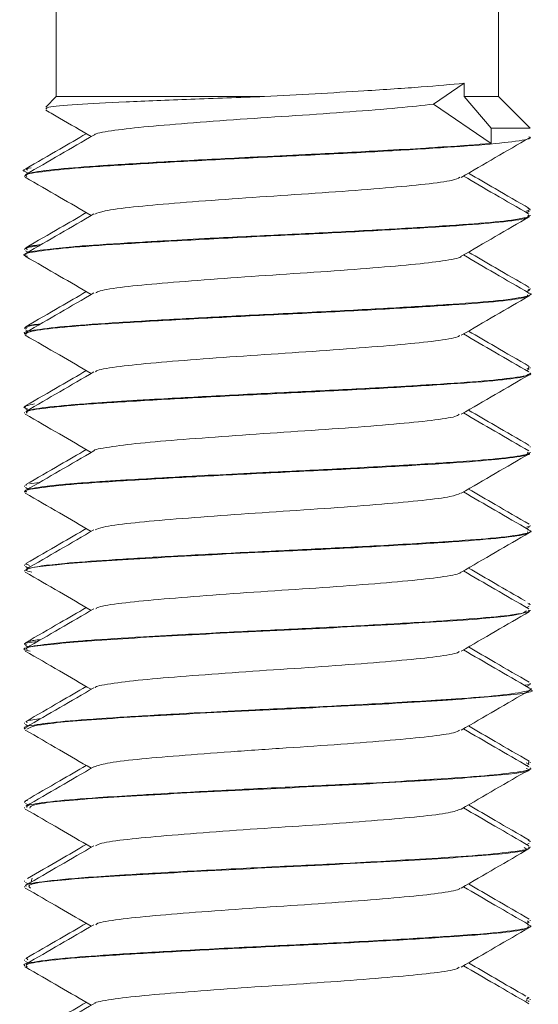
# Model space of a CAD drawing. Header units: millimetres. Extents: x -374 to 373, y -1423 to -22.
# Tile 27 of 39: x 27.56 to 35.77, y -73.69 to -58.1. Entities that reach past the tile are written whole.
import ezdxf

# ---------------------------------------------------------------- set-up
doc = ezdxf.new("R2010")
doc.units = ezdxf.units.MM

msp = doc.modelspace()

# ---------------------------------------------------------------- linework, layer by layer
at = {"color": 7, "linetype": 'Continuous', "lineweight": 15}
for p, q in [((28.137, -44.321), (28.137, -59.321)), ((35.137, -59.321), (35.137, -44.321)), ((34.111, -59.441), (34.596, -59.11)), ((34.596, -59.321), (34.596, -59.11)), ((28.137, -59.321), (27.972, -59.486)), ((31.432, -59.321), (28.137, -59.321)), ((35.019, -59.821), (34.596, -59.321)), ((35.137, -59.321), (34.596, -59.321)), ((35.637, -59.821), (35.137, -59.321)), ((35.019, -60.061), (34.111, -59.441)), ((35.019, -60.061), (35.019, -59.821)), ((35.019, -59.821), (35.637, -59.821)), ((27.663, -60.463), (27.682, -60.483)), ((27.637, -60.483), (27.637, -60.493)), ((27.637, -60.573), (27.637, -60.583)), ((27.653, -60.511), (27.692, -60.534)), ((35.577, -61.136), (35.62, -61.118)), ((35.583, -61.159), (35.622, -61.136)), ((35.637, -61.118), (35.637, -61.108)), ((35.637, -61.208), (35.637, -61.198)), ((27.637, -61.733), (27.637, -61.743)), ((27.637, -61.823), (27.637, -61.833)), ((27.653, -61.761), (27.692, -61.784)), ((35.583, -62.409), (35.622, -62.386)), ((35.637, -62.368), (35.637, -62.358)), ((35.637, -62.459), (35.637, -62.449)), ((27.637, -62.983), (27.637, -62.993)), ((27.637, -63.073), (27.637, -63.083)), ((27.653, -63.011), (27.692, -63.034)), ((35.583, -63.659), (35.622, -63.636)), ((35.598, -63.636), (35.591, -63.618)), ((35.619, -63.591), (35.61, -63.632)), ((35.637, -63.618), (35.637, -63.608)), ((35.637, -63.708), (35.637, -63.698)), ((27.637, -64.233), (27.637, -64.243)), ((27.637, -64.323), (27.637, -64.334)), ((27.653, -64.261), (27.692, -64.284)), ((35.637, -64.868), (35.637, -64.858)), ((35.637, -64.958), (35.637, -64.948)), ((27.718, -65.452), (27.869, -65.431)), ((27.637, -65.483), (27.637, -65.493)), ((27.637, -65.573), (27.637, -65.583)), ((27.653, -65.511), (27.692, -65.534)), ((27.666, -65.463), (27.658, -65.483)), ((35.582, -66.136), (35.634, -66.118)), ((35.583, -66.159), (35.622, -66.136)), ((35.637, -66.118), (35.637, -66.108)), ((35.637, -66.209), (35.637, -66.198)), ((27.637, -66.733), (27.637, -66.743)), ((27.637, -66.823), (27.637, -66.834)), ((27.653, -66.761), (27.692, -66.784)), ((27.664, -66.713), (27.658, -66.733)), ((27.717, -66.743), (27.665, -66.719)), ((35.583, -67.409), (35.622, -67.386)), ((35.637, -67.368), (35.637, -67.358)), ((35.637, -67.459), (35.637, -67.448)), ((27.637, -67.983), (27.637, -67.993)), ((27.637, -68.074), (27.637, -68.083)), ((27.653, -68.011), (27.692, -68.034)), ((35.583, -68.659), (35.622, -68.636)), ((35.637, -68.618), (35.637, -68.608)), ((35.637, -68.708), (35.637, -68.698)), ((27.637, -69.233), (27.637, -69.244)), ((27.637, -69.323), (27.637, -69.333)), ((27.653, -69.261), (27.692, -69.284)), ((35.62, -69.886), (35.573, -69.869)), ((35.583, -69.909), (35.622, -69.886)), ((35.618, -69.841), (35.61, -69.882)), ((35.637, -69.869), (35.637, -69.858)), ((35.637, -69.958), (35.637, -69.948)), ((27.637, -70.483), (27.637, -70.494)), ((27.637, -70.573), (27.637, -70.583)), ((27.653, -70.511), (27.692, -70.534)), ((35.583, -71.159), (35.622, -71.136)), ((35.604, -71.091), (35.631, -71.108)), ((35.637, -71.119), (35.637, -71.108)), ((35.637, -71.209), (35.637, -71.198)), ((27.637, -71.734), (27.637, -71.743)), ((27.637, -71.823), (27.637, -71.834)), ((27.653, -71.761), (27.692, -71.784)), ((27.742, -71.743), (27.757, -71.694)), ((35.583, -72.409), (35.622, -72.386)), ((35.613, -72.386), (35.596, -72.368)), ((35.637, -72.368), (35.637, -72.358)), ((35.637, -72.458), (35.637, -72.448)), ((27.637, -72.983), (27.637, -72.993)), ((27.637, -73.073), (27.637, -73.083)), ((27.653, -73.011), (27.692, -73.034)), ((27.671, -72.963), (27.691, -72.983)), ((35.581, -73.636), (35.593, -73.618)), ((35.608, -73.592), (35.582, -73.608)), ((35.624, -73.591), (35.595, -73.575)), ((35.605, -73.646), (35.622, -73.636)), ((35.637, -73.618), (35.637, -73.608))]:
    msp.add_line(p, q, dxfattribs=at)
for points, knots in [([(31.432, -59.321), (31.972, -59.291), (32.871, -59.241), (33.955, -59.168), (34.384, -59.129), (34.596, -59.11)], [0, 0, 0, 0, 0.431219, 0.718664, 1, 1, 1, 1]), ([(31.432, -59.321), (31.036, -59.335), (30.243, -59.364), (29.198, -59.406), (28.415, -59.448), (27.962, -59.488), (27.977, -59.512), (27.984, -59.522)], [0, 0, 0, 0, 0.207161, 0.414323, 0.621502, 0.834461, 1, 1, 1, 1]), ([(28.745, -59.929), (28.745, -59.927), (28.743, -59.906), (28.99, -59.862), (29.482, -59.801), (30.199, -59.744), (31.036, -59.68), (31.935, -59.622), (32.801, -59.562), (33.575, -59.499), (33.934, -59.461), (34.111, -59.441)], [0, 0, 0, 0, 0.011586, 0.135808, 0.260016, 0.382194, 0.507112, 0.629767, 0.753372, 0.878014, 1, 1, 1, 1]), ([(27.976, -59.537), (28.047, -59.579), (28.286, -59.717), (28.525, -59.856), (28.693, -59.953)], [0, 0, 0, 0, 0.297686, 1, 1, 1, 1]), ([(27.671, -60.583), (27.661, -60.579), (27.609, -60.554), (27.878, -60.51), (28.471, -60.447), (29.384, -60.39), (30.493, -60.327), (31.709, -60.267), (32.92, -60.209), (34.007, -60.145), (34.892, -60.088), (35.444, -60.027), (35.683, -59.982), (35.625, -59.96), (35.619, -59.958)], [0, 0, 0, 0, 0.023055, 0.119292, 0.216734, 0.312012, 0.409281, 0.505922, 0.601605, 0.699162, 0.794641, 0.89154, 0.988629, 1, 1, 1, 1]), ([(28.734, -59.929), (28.555, -60.033), (28.196, -60.242), (27.836, -60.451), (27.656, -60.555)], [0, 0, 0, 0, 0.499754, 1, 1, 1, 1]), ([(28.614, -59.908), (28.475, -59.989), (28.156, -60.174), (27.837, -60.359), (27.657, -60.463)], [0, 0, 0, 0, 0.437203, 1, 1, 1, 1]), ([(34.547, -60.599), (34.727, -60.495), (35.086, -60.286), (35.446, -60.077), (35.626, -59.973)], [0, 0, 0, 0, 0.4997471, 1, 1, 1, 1]), ([(35.019, -60.061), (34.79, -60.08), (34.535, -60.101), (34.149, -60.125), (33.84, -60.145), (33.201, -60.182), (32.304, -60.229), (31.57, -60.264), (31.188, -60.283), (30.684, -60.308), (29.892, -60.351), (28.934, -60.406), (28.184, -60.463), (27.712, -60.521), (27.673, -60.557), (27.655, -60.573)], [0, 0, 0, 0, 0.111265, 0.123975, 0.147214, 0.225165, 0.338294, 0.415562, 0.438173, 0.450063, 0.56401, 0.676197, 0.781616, 0.902498, 1, 1, 1, 1]), ([(27.658, -60.511), (27.655, -60.511), (27.558, -60.49), (27.65, -60.468), (27.74, -60.447)], [0, 0, 0, 0, 0.027025, 1, 1, 1, 1]), ([(27.649, -60.598), (27.829, -60.702), (28.177, -60.904), (28.525, -61.106), (28.693, -61.203)], [0, 0, 0, 0, 0.517285, 1, 1, 1, 1]), ([(28.749, -61.18), (28.79, -61.163), (28.881, -61.127), (29.329, -61.067), (29.987, -61.01), (30.801, -60.947), (31.69, -60.887), (32.575, -60.829), (33.374, -60.765), (34.009, -60.708), (34.426, -60.651), (34.495, -60.614), (34.526, -60.598)], [0, 0, 0, 0, 0.0875, 0.192297, 0.294757, 0.399368, 0.503301, 0.606198, 0.711121, 0.813798, 0.918009, 1, 1, 1, 1]), ([(35.619, -61.18), (35.439, -61.076), (35.093, -60.875), (34.748, -60.675), (34.582, -60.578)], [0, 0, 0, 0, 0.520412, 1, 1, 1, 1]), ([(35.624, -61.091), (35.444, -60.987), (35.123, -60.801), (34.802, -60.614), (34.661, -60.533)], [0, 0, 0, 0, 0.561563, 1, 1, 1, 1]), ([(35.599, -61.091), (35.618, -61.095), (35.648, -61.1), (35.627, -61.106), (35.618, -61.108)], [0, 0, 0, 0, 0.607865, 1, 1, 1, 1]), ([(27.682, -61.849), (27.665, -61.844), (27.574, -61.819), (27.769, -61.777), (28.272, -61.713), (29.114, -61.655), (30.177, -61.595), (31.375, -61.532), (32.598, -61.475), (33.73, -61.412), (34.678, -61.353), (35.328, -61.294), (35.644, -61.243), (35.606, -61.216), (35.595, -61.208)], [0, 0, 0, 0, 0.021839, 0.115001, 0.210178, 0.303504, 0.397809, 0.492688, 0.585644, 0.680714, 0.774573, 0.86831, 0.963413, 1, 1, 1, 1]), ([(35.608, -61.198), (35.617, -61.204), (35.636, -61.217), (35.544, -61.243), (35.327, -61.283), (34.798, -61.334), (33.938, -61.39), (32.884, -61.451), (31.724, -61.506), (30.697, -61.557), (29.966, -61.597), (29.291, -61.636), (28.852, -61.663), (28.525, -61.687), (28.286, -61.707), (27.917, -61.745), (27.658, -61.787), (27.656, -61.815), (27.655, -61.823)], [0, 0, 0, 0, 0.029674, 0.063473, 0.12327, 0.215839, 0.30753, 0.401073, 0.492765, 0.585333, 0.645154, 0.678928, 0.770219, 0.78071, 0.799797, 0.863664, 0.956493, 1, 1, 1, 1]), ([(28.734, -61.179), (28.555, -61.283), (28.196, -61.492), (27.836, -61.701), (27.656, -61.805)], [0, 0, 0, 0, 0.499754, 1, 1, 1, 1]), ([(28.614, -61.158), (28.475, -61.239), (28.156, -61.424), (27.837, -61.609), (27.657, -61.713)], [0, 0, 0, 0, 0.437203, 1, 1, 1, 1]), ([(34.547, -61.849), (34.727, -61.745), (35.086, -61.536), (35.446, -61.327), (35.626, -61.223)], [0, 0, 0, 0, 0.4997471, 1, 1, 1, 1]), ([(27.897, -61.665), (27.853, -61.67), (27.789, -61.677), (27.739, -61.687), (27.661, -61.705), (27.653, -61.721), (27.646, -61.733)], [0, 0, 0, 0, 0.2152154, 0.3117213, 0.4872919, 1, 1, 1, 1]), ([(27.684, -61.743), (27.669, -61.733), (27.637, -61.712), (27.788, -61.693), (27.868, -61.682)], [0, 0, 0, 0, 0.47016, 1, 1, 1, 1]), ([(27.649, -61.848), (27.829, -61.952), (28.177, -62.154), (28.525, -62.356), (28.693, -62.453)], [0, 0, 0, 0, 0.517285, 1, 1, 1, 1]), ([(28.765, -62.429), (28.781, -62.418), (28.825, -62.388), (29.187, -62.333), (29.788, -62.275), (30.57, -62.215), (31.445, -62.152), (32.341, -62.095), (33.167, -62.032), (33.864, -61.973), (34.328, -61.914), (34.554, -61.87), (34.543, -61.85), (34.542, -61.849)], [0, 0, 0, 0, 0.058403, 0.163615, 0.266772, 0.371016, 0.475898, 0.578644, 0.683738, 0.787487, 0.891101, 0.996231, 1, 1, 1, 1]), ([(35.619, -62.43), (35.439, -62.326), (35.093, -62.125), (34.748, -61.925), (34.582, -61.828)], [0, 0, 0, 0, 0.520412, 1, 1, 1, 1]), ([(35.624, -62.341), (35.444, -62.237), (35.123, -62.051), (34.802, -61.864), (34.661, -61.783)], [0, 0, 0, 0, 0.561563, 1, 1, 1, 1]), ([(35.609, -62.43), (35.614, -62.431), (35.686, -62.446), (35.595, -62.485), (35.253, -62.546), (34.465, -62.606), (33.526, -62.664), (32.407, -62.725), (31.229, -62.779), (30.091, -62.84), (29.102, -62.896), (28.292, -62.952), (27.801, -63.013), (27.591, -63.051), (27.646, -63.072), (27.65, -63.073)], [0, 0, 0, 0, 0.005967, 0.071761, 0.187349, 0.277302, 0.364155, 0.454291, 0.549436, 0.633963, 0.723874, 0.812911, 0.903757, 0.992813, 1, 1, 1, 1]), ([(27.657, -63.098), (27.656, -63.08), (27.655, -63.042), (28.106, -62.981), (28.859, -62.92), (29.872, -62.862), (31.041, -62.799), (32.27, -62.741), (33.438, -62.68), (34.445, -62.618), (35.184, -62.561), (35.598, -62.504), (35.598, -62.472), (35.597, -62.459)], [0, 0, 0, 0, 0.089112, 0.184098, 0.27826, 0.371749, 0.466929, 0.560022, 0.654685, 0.749322, 0.842432, 0.937617, 1, 1, 1, 1]), ([(28.734, -62.429), (28.555, -62.533), (28.196, -62.742), (27.836, -62.951), (27.656, -63.055)], [0, 0, 0, 0, 0.4997531, 1, 1, 1, 1]), ([(28.614, -62.408), (28.475, -62.489), (28.156, -62.674), (27.837, -62.859), (27.657, -62.963)], [0, 0, 0, 0, 0.437203, 1, 1, 1, 1]), ([(34.547, -63.099), (34.727, -62.995), (35.086, -62.786), (35.446, -62.577), (35.626, -62.473)], [0, 0, 0, 0, 0.499748, 1, 1, 1, 1]), ([(35.602, -62.386), (35.615, -62.384), (35.647, -62.378), (35.624, -62.372), (35.612, -62.368)], [0, 0, 0, 0, 0.4326361, 1, 1, 1, 1]), ([(27.667, -62.993), (27.658, -62.989), (27.604, -62.966), (27.755, -62.944), (27.879, -62.926)], [0, 0, 0, 0, 0.180381, 1, 1, 1, 1]), ([(27.893, -62.917), (27.805, -62.929), (27.642, -62.95), (27.668, -62.973), (27.681, -62.983)], [0, 0, 0, 0, 0.542881, 1, 1, 1, 1]), ([(27.649, -63.098), (27.829, -63.202), (28.177, -63.404), (28.525, -63.606), (28.693, -63.703)], [0, 0, 0, 0, 0.517287, 1, 1, 1, 1]), ([(28.76, -63.679), (28.763, -63.674), (28.775, -63.649), (29.063, -63.6), (29.602, -63.54), (30.347, -63.482), (31.201, -63.419), (32.1, -63.361), (32.954, -63.3), (33.693, -63.238), (34.226, -63.181), (34.51, -63.131), (34.517, -63.105), (34.519, -63.099)], [0, 0, 0, 0, 0.029401, 0.134387, 0.23846, 0.341785, 0.446987, 0.549872, 0.654501, 0.759099, 0.862004, 0.967211, 1, 1, 1, 1]), ([(35.619, -63.68), (35.439, -63.576), (35.093, -63.375), (34.748, -63.175), (34.582, -63.078)], [0, 0, 0, 0, 0.520411, 1, 1, 1, 1]), ([(35.624, -63.591), (35.444, -63.487), (35.123, -63.301), (34.802, -63.114), (34.661, -63.033)], [0, 0, 0, 0, 0.561564, 1, 1, 1, 1]), ([(28.734, -63.679), (28.555, -63.783), (28.196, -63.992), (27.836, -64.201), (27.656, -64.305)], [0, 0, 0, 0, 0.499754, 1, 1, 1, 1]), ([(28.614, -63.658), (28.475, -63.739), (28.156, -63.924), (27.837, -64.109), (27.657, -64.213)], [0, 0, 0, 0, 0.437204, 1, 1, 1, 1]), ([(27.681, -64.334), (27.671, -64.325), (27.636, -64.297), (27.963, -64.248), (28.622, -64.186), (29.578, -64.129), (30.713, -64.065), (31.938, -64.007), (33.134, -63.947), (34.193, -63.884), (35.013, -63.827), (35.544, -63.766), (35.6, -63.727), (35.626, -63.708)], [0, 0, 0, 0, 0.040686, 0.137468, 0.234624, 0.329926, 0.427406, 0.523436, 0.619672, 0.717096, 0.812359, 0.909621, 1, 1, 1, 1]), ([(35.632, -63.698), (35.634, -63.699), (35.688, -63.72), (35.473, -63.762), (34.955, -63.822), (34.408, -63.859), (34.103, -63.878), (34.096, -63.879), (34.074, -63.88), (33.994, -63.885), (33.681, -63.904), (33.012, -63.943), (31.967, -63.995), (30.793, -64.051), (30.042, -64.093), (29.667, -64.114), (29.569, -64.12), (29.255, -64.138), (28.683, -64.173), (28.065, -64.226), (27.677, -64.279), (27.675, -64.31), (27.674, -64.323)], [0, 0, 0, 0, 0.003453, 0.103668, 0.195911, 0.288147, 0.288399, 0.288823, 0.290191, 0.295002, 0.312923, 0.381842, 0.474175, 0.566147, 0.65971, 0.663034, 0.668689, 0.686989, 0.751452, 0.844297, 0.936598, 1, 1, 1, 1]), ([(34.547, -64.349), (34.727, -64.245), (35.086, -64.036), (35.446, -63.827), (35.626, -63.723)], [0, 0, 0, 0, 0.4997471, 1, 1, 1, 1]), ([(27.684, -64.261), (27.667, -64.257), (27.568, -64.232), (27.694, -64.207), (27.797, -64.186)], [0, 0, 0, 0, 0.1783787, 1, 1, 1, 1]), ([(27.686, -64.213), (27.663, -64.218), (27.627, -64.224), (27.648, -64.231), (27.655, -64.233)], [0, 0, 0, 0, 0.645883, 1, 1, 1, 1]), ([(27.649, -64.348), (27.829, -64.452), (28.177, -64.654), (28.525, -64.856), (28.693, -64.953)], [0, 0, 0, 0, 0.517285, 1, 1, 1, 1]), ([(28.735, -64.929), (28.735, -64.929), (28.728, -64.909), (28.96, -64.868), (29.429, -64.806), (30.132, -64.749), (30.961, -64.685), (31.857, -64.627), (32.732, -64.567), (33.507, -64.504), (34.103, -64.447), (34.462, -64.393), (34.501, -64.361), (34.516, -64.349)], [0, 0, 0, 0, 0.000784, 0.105167, 0.209954, 0.312734, 0.417873, 0.52144, 0.625231, 0.730309, 0.833047, 0.937949, 1, 1, 1, 1]), ([(35.619, -64.93), (35.439, -64.826), (35.093, -64.625), (34.748, -64.425), (34.582, -64.328)], [0, 0, 0, 0, 0.520412, 1, 1, 1, 1]), ([(35.624, -64.841), (35.444, -64.737), (35.123, -64.551), (34.802, -64.364), (34.661, -64.283)], [0, 0, 0, 0, 0.561563, 1, 1, 1, 1]), ([(27.661, -65.583), (27.654, -65.58), (27.597, -65.557), (27.844, -65.515), (28.405, -65.452), (29.298, -65.395), (30.392, -65.333), (31.604, -65.272), (32.819, -65.214), (33.921, -65.151), (34.827, -65.093), (35.41, -65.032), (35.671, -64.986), (35.617, -64.962), (35.608, -64.958)], [0, 0, 0, 0, 0.015001, 0.110953, 0.208468, 0.303812, 0.400926, 0.497797, 0.593298, 0.690859, 0.786513, 0.88319, 0.98044, 1, 1, 1, 1]), ([(35.598, -64.948), (35.605, -64.958), (35.628, -64.986), (35.303, -65.037), (34.663, -65.094), (33.84, -65.145), (33.157, -65.184), (32.795, -65.203), (32.689, -65.209), (32.288, -65.23), (31.755, -65.254), (30.986, -65.293), (30.224, -65.332), (29.637, -65.366), (29.317, -65.385), (29.305, -65.386), (29.265, -65.388), (29.116, -65.397), (28.836, -65.414), (28.585, -65.433), (28.397, -65.448), (28.173, -65.468), (27.845, -65.506), (27.617, -65.544), (27.661, -65.568), (27.671, -65.573)], [0, 0, 0, 0, 0.045123, 0.140792, 0.230956, 0.325044, 0.392459, 0.410747, 0.416022, 0.418717, 0.510078, 0.541989, 0.603319, 0.696377, 0.696729, 0.697414, 0.699783, 0.708514, 0.74194, 0.787976, 0.797473, 0.816268, 0.881642, 0.973945, 1, 1, 1, 1]), ([(28.734, -64.929), (28.555, -65.033), (28.196, -65.242), (27.836, -65.451), (27.656, -65.555)], [0, 0, 0, 0, 0.499754, 1, 1, 1, 1]), ([(28.614, -64.908), (28.475, -64.989), (28.156, -65.174), (27.837, -65.359), (27.657, -65.463)], [0, 0, 0, 0, 0.437203, 1, 1, 1, 1]), ([(34.547, -65.599), (34.727, -65.495), (35.086, -65.286), (35.446, -65.077), (35.626, -64.973)], [0, 0, 0, 0, 0.4997471, 1, 1, 1, 1]), ([(27.649, -65.598), (27.829, -65.702), (28.177, -65.904), (28.525, -66.106), (28.693, -66.203)], [0, 0, 0, 0, 0.517285, 1, 1, 1, 1]), ([(28.756, -66.18), (28.788, -66.165), (28.863, -66.13), (29.283, -66.072), (29.923, -66.015), (30.727, -65.953), (31.613, -65.892), (32.502, -65.834), (33.31, -65.771), (33.962, -65.713), (34.408, -65.654), (34.494, -65.616), (34.534, -65.598)], [0, 0, 0, 0, 0.078245, 0.18312, 0.285649, 0.390091, 0.49427, 0.596969, 0.701893, 0.804759, 0.908727, 1, 1, 1, 1]), ([(35.619, -66.18), (35.439, -66.076), (35.093, -65.875), (34.748, -65.675), (34.582, -65.578)], [0, 0, 0, 0, 0.520412, 1, 1, 1, 1]), ([(35.624, -66.091), (35.444, -65.987), (35.123, -65.801), (34.802, -65.614), (34.661, -65.533)], [0, 0, 0, 0, 0.561563, 1, 1, 1, 1]), ([(35.595, -66.179), (35.609, -66.183), (35.695, -66.204), (35.553, -66.248), (35.117, -66.309), (34.288, -66.368), (33.292, -66.428), (32.147, -66.487), (31.026, -66.54), (29.91, -66.599), (28.955, -66.656), (28.29, -66.704), (27.938, -66.745), (27.695, -66.783), (27.67, -66.807), (27.653, -66.823)], [0, 0, 0, 0, 0.0173238, 0.1006425, 0.2048055, 0.2877761, 0.393878, 0.4731817, 0.5603038, 0.6510493, 0.740216, 0.8230434, 0.8859345, 0.9209018, 1, 1, 1, 1]), ([(28.734, -66.179), (28.555, -66.283), (28.196, -66.492), (27.836, -66.701), (27.656, -66.805)], [0, 0, 0, 0, 0.4997531, 1, 1, 1, 1]), ([(28.614, -66.158), (28.475, -66.239), (28.156, -66.424), (27.837, -66.609), (27.657, -66.713)], [0, 0, 0, 0, 0.437203, 1, 1, 1, 1]), ([(27.75, -66.85), (27.706, -66.837), (27.558, -66.794), (28.183, -66.718), (29.482, -66.632), (31.07, -66.547), (32.495, -66.481), (33.639, -66.418), (34.607, -66.358), (35.285, -66.299), (35.631, -66.247), (35.602, -66.218), (35.593, -66.209)], [0, 0, 0, 0, 0.0604256, 0.2019548, 0.3417305, 0.4837117, 0.5768147, 0.6719541, 0.7662526, 0.8598983, 0.9552255, 1, 1, 1, 1]), ([(34.547, -66.849), (34.727, -66.745), (35.086, -66.536), (35.446, -66.327), (35.626, -66.223)], [0, 0, 0, 0, 0.499748, 1, 1, 1, 1]), ([(27.649, -66.848), (27.829, -66.952), (28.177, -67.154), (28.525, -67.356), (28.693, -67.453)], [0, 0, 0, 0, 0.517287, 1, 1, 1, 1]), ([(28.766, -67.429), (28.776, -67.42), (28.809, -67.391), (29.146, -67.339), (29.728, -67.28), (30.499, -67.22), (31.368, -67.157), (32.265, -67.101), (33.101, -67.038), (33.812, -66.978), (34.299, -66.919), (34.54, -66.874), (34.533, -66.852), (34.533, -66.849)], [0, 0, 0, 0, 0.049224, 0.154406, 0.257817, 0.361788, 0.466812, 0.569543, 0.674531, 0.778586, 0.881919, 0.987115, 1, 1, 1, 1]), ([(35.619, -67.43), (35.439, -67.326), (35.093, -67.125), (34.748, -66.925), (34.582, -66.828)], [0, 0, 0, 0, 0.520411, 1, 1, 1, 1]), ([(35.56, -67.305), (35.401, -67.212), (35.102, -67.039), (34.802, -66.864), (34.661, -66.783)], [0, 0, 0, 0, 0.530539, 1, 1, 1, 1]), ([(27.727, -68.099), (27.692, -68.092), (27.517, -68.054), (28.023, -67.986), (29.196, -67.897), (30.926, -67.804), (32.794, -67.717), (34.404, -67.623), (35.474, -67.54), (35.548, -67.484), (35.582, -67.459)], [0, 0, 0, 0, 0.035596, 0.176603, 0.317084, 0.459198, 0.599215, 0.741419, 0.881768, 1, 1, 1, 1]), ([(28.734, -67.429), (28.555, -67.533), (28.196, -67.742), (27.836, -67.951), (27.656, -68.055)], [0, 0, 0, 0, 0.499754, 1, 1, 1, 1]), ([(28.614, -67.408), (28.475, -67.489), (28.156, -67.674), (27.837, -67.859), (27.657, -67.963)], [0, 0, 0, 0, 0.437204, 1, 1, 1, 1]), ([(35.608, -67.448), (35.617, -67.454), (35.637, -67.467), (35.548, -67.492), (35.334, -67.532), (34.81, -67.583), (33.953, -67.639), (32.902, -67.7), (31.743, -67.755), (30.713, -67.806), (29.98, -67.846), (29.304, -67.885), (28.865, -67.912), (28.535, -67.937), (28.295, -67.956), (27.928, -67.994), (27.645, -68.036), (27.671, -68.064), (27.679, -68.074)], [0, 0, 0, 0, 0.028186, 0.062649, 0.121772, 0.214394, 0.306057, 0.399609, 0.491348, 0.58388, 0.644465, 0.677501, 0.768807, 0.779555, 0.798724, 0.862237, 0.955112, 1, 1, 1, 1]), ([(34.547, -68.099), (34.727, -67.995), (35.086, -67.786), (35.446, -67.577), (35.626, -67.473)], [0, 0, 0, 0, 0.4997471, 1, 1, 1, 1]), ([(35.601, -67.341), (35.618, -67.344), (35.647, -67.35), (35.626, -67.356), (35.616, -67.358)], [0, 0, 0, 0, 0.550682, 1, 1, 1, 1]), ([(27.666, -67.993), (27.656, -67.991), (27.587, -67.975), (27.725, -67.96), (27.841, -67.947)], [0, 0, 0, 0, 0.150029, 1, 1, 1, 1]), ([(27.897, -67.915), (27.855, -67.919), (27.792, -67.926), (27.743, -67.937), (27.662, -67.955), (27.652, -67.971), (27.645, -67.983)], [0, 0, 0, 0, 0.203953, 0.3025, 0.478281, 1, 1, 1, 1]), ([(27.649, -68.098), (27.829, -68.202), (28.177, -68.404), (28.525, -68.606), (28.693, -68.703)], [0, 0, 0, 0, 0.517285, 1, 1, 1, 1]), ([(28.755, -68.679), (28.755, -68.675), (28.76, -68.652), (29.028, -68.606), (29.546, -68.545), (30.278, -68.487), (31.125, -68.424), (32.024, -68.366), (32.885, -68.305), (33.636, -68.243), (34.19, -68.186), (34.495, -68.135), (34.511, -68.107), (34.516, -68.099)], [0, 0, 0, 0, 0.020335, 0.125172, 0.229509, 0.332605, 0.437828, 0.540871, 0.645274, 0.750065, 0.852858, 0.95801, 1, 1, 1, 1]), ([(35.619, -68.68), (35.439, -68.576), (35.093, -68.375), (34.748, -68.175), (34.582, -68.078)], [0, 0, 0, 0, 0.520412, 1, 1, 1, 1]), ([(35.624, -68.591), (35.444, -68.487), (35.123, -68.301), (34.802, -68.114), (34.661, -68.033)], [0, 0, 0, 0, 0.561563, 1, 1, 1, 1]), ([(35.61, -68.68), (35.615, -68.681), (35.697, -68.698), (35.589, -68.737), (35.233, -68.797), (34.634, -68.844), (34.072, -68.88), (33.419, -68.92), (32.45, -68.973), (31.522, -69.016), (30.756, -69.055), (30.006, -69.094), (29.116, -69.146), (28.303, -69.201), (27.806, -69.262), (27.593, -69.3), (27.647, -69.321), (27.652, -69.323)], [0, 0, 0, 0, 0.0047991, 0.0814897, 0.1873473, 0.2724711, 0.3059, 0.3627496, 0.4532661, 0.5418716, 0.5754707, 0.6326973, 0.7226025, 0.8115572, 0.9023541, 0.9914014, 1, 1, 1, 1]), ([(28.734, -68.679), (28.555, -68.783), (28.196, -68.992), (27.836, -69.201), (27.656, -69.305)], [0, 0, 0, 0, 0.499754, 1, 1, 1, 1]), ([(28.614, -68.658), (28.475, -68.739), (28.156, -68.924), (27.837, -69.109), (27.657, -69.213)], [0, 0, 0, 0, 0.437203, 1, 1, 1, 1]), ([(27.674, -69.333), (27.724, -69.306), (27.828, -69.25), (28.951, -69.163), (30.589, -69.071), (32.456, -68.983), (34.172, -68.889), (35.284, -68.802), (35.77, -68.739), (35.634, -68.708), (35.632, -68.708)], [0, 0, 0, 0, 0.1293071, 0.2741357, 0.4192132, 0.5630348, 0.7089371, 0.8525572, 0.9981787, 1, 1, 1, 1]), ([(34.547, -69.349), (34.727, -69.245), (35.086, -69.036), (35.446, -68.827), (35.626, -68.723)], [0, 0, 0, 0, 0.4997471, 1, 1, 1, 1]), ([(35.56, -68.636), (35.609, -68.631), (35.662, -68.625), (35.634, -68.619), (35.632, -68.618)], [0, 0, 0, 0, 0.928699, 1, 1, 1, 1]), ([(27.893, -69.167), (27.807, -69.179), (27.643, -69.2), (27.668, -69.223), (27.68, -69.233)], [0, 0, 0, 0, 0.5277501, 1, 1, 1, 1]), ([(27.649, -69.348), (27.829, -69.452), (28.177, -69.654), (28.525, -69.856), (28.693, -69.953)], [0, 0, 0, 0, 0.517285, 1, 1, 1, 1]), ([(28.738, -69.93), (28.792, -69.911), (28.903, -69.872), (29.387, -69.811), (30.063, -69.754), (30.887, -69.691), (31.78, -69.631), (32.66, -69.572), (33.447, -69.509), (34.061, -69.452), (34.445, -69.396), (34.498, -69.362), (34.519, -69.349)], [0, 0, 0, 0, 0.098382, 0.203037, 0.305483, 0.410242, 0.513839, 0.617035, 0.721904, 0.824427, 0.928874, 1, 1, 1, 1]), ([(35.619, -69.93), (35.439, -69.826), (35.093, -69.625), (34.748, -69.425), (34.582, -69.328)], [0, 0, 0, 0, 0.520412, 1, 1, 1, 1]), ([(35.624, -69.841), (35.444, -69.737), (35.123, -69.551), (34.802, -69.364), (34.661, -69.283)], [0, 0, 0, 0, 0.561563, 1, 1, 1, 1]), ([(28.734, -69.929), (28.555, -70.033), (28.196, -70.242), (27.836, -70.451), (27.656, -70.555)], [0, 0, 0, 0, 0.499754, 1, 1, 1, 1]), ([(28.614, -69.908), (28.475, -69.989), (28.156, -70.174), (27.837, -70.359), (27.657, -70.463)], [0, 0, 0, 0, 0.437203, 1, 1, 1, 1]), ([(35.634, -69.948), (35.635, -69.949), (35.69, -69.969), (35.478, -70.011), (34.966, -70.071), (34.42, -70.108), (34.11, -70.128), (34.086, -70.129), (34.005, -70.134), (33.694, -70.154), (33.028, -70.192), (31.986, -70.244), (30.812, -70.3), (30.032, -70.343), (29.586, -70.369), (29.261, -70.388), (28.693, -70.422), (28.074, -70.475), (27.68, -70.528), (27.675, -70.56), (27.673, -70.573)], [0, 0, 0, 0, 0.002414, 0.1021624, 0.1944123, 0.2866549, 0.2874567, 0.2889337, 0.2939119, 0.3119642, 0.3803361, 0.4727167, 0.5646402, 0.6582065, 0.668404, 0.6871143, 0.7499834, 0.8427868, 0.9350966, 1, 1, 1, 1]), ([(27.72, -70.583), (27.727, -70.562), (27.746, -70.512), (28.708, -70.427), (30.264, -70.338), (32.12, -70.249), (33.889, -70.156), (35.136, -70.069), (35.717, -69.999), (35.594, -69.964), (35.575, -69.958)], [0, 0, 0, 0, 0.102899, 0.248542, 0.392805, 0.537232, 0.682734, 0.826422, 0.972379, 1, 1, 1, 1]), ([(34.547, -70.599), (34.727, -70.495), (35.086, -70.286), (35.446, -70.077), (35.626, -69.973)], [0, 0, 0, 0, 0.4997471, 1, 1, 1, 1]), ([(27.684, -70.463), (27.663, -70.467), (27.627, -70.474), (27.649, -70.48), (27.657, -70.483)], [0, 0, 0, 0, 0.597917, 1, 1, 1, 1]), ([(27.649, -70.598), (27.829, -70.702), (28.177, -70.904), (28.525, -71.106), (28.693, -71.203)], [0, 0, 0, 0, 0.517285, 1, 1, 1, 1]), ([(28.762, -71.179), (28.785, -71.166), (28.845, -71.134), (29.237, -71.077), (29.861, -71.02), (30.654, -70.958), (31.535, -70.896), (32.428, -70.839), (33.246, -70.776), (33.914, -70.718), (34.39, -70.658), (34.493, -70.618), (34.544, -70.598)], [0, 0, 0, 0, 0.069016, 0.17393, 0.276581, 0.380816, 0.485202, 0.587756, 0.692641, 0.795747, 0.899436, 1, 1, 1, 1]), ([(35.619, -71.18), (35.439, -71.076), (35.093, -70.875), (34.748, -70.675), (34.582, -70.578)], [0, 0, 0, 0, 0.520412, 1, 1, 1, 1]), ([(35.624, -71.091), (35.444, -70.987), (35.123, -70.801), (34.802, -70.614), (34.661, -70.533)], [0, 0, 0, 0, 0.561563, 1, 1, 1, 1]), ([(35.613, -71.198), (35.619, -71.204), (35.649, -71.232), (35.345, -71.283), (34.701, -71.341), (33.807, -71.397), (32.735, -71.459), (31.479, -71.517), (30.284, -71.579), (29.31, -71.634), (28.479, -71.688), (27.901, -71.745), (27.626, -71.793), (27.658, -71.818), (27.665, -71.823)], [0, 0, 0, 0, 0.02766, 0.139184, 0.231223, 0.310172, 0.420859, 0.507026, 0.609775, 0.706922, 0.7688, 0.878892, 0.972449, 1, 1, 1, 1]), ([(28.734, -71.179), (28.555, -71.283), (28.196, -71.492), (27.836, -71.701), (27.656, -71.805)], [0, 0, 0, 0, 0.4997535, 1, 1, 1, 1]), ([(27.734, -71.849), (27.707, -71.828), (27.64, -71.778), (28.479, -71.693), (29.948, -71.606), (31.782, -71.513), (33.593, -71.423), (34.959, -71.335), (35.658, -71.26), (35.567, -71.22), (35.542, -71.209)], [0, 0, 0, 0, 0.09888, 0.241297, 0.381574, 0.52335, 0.664492, 0.805087, 0.94733, 1, 1, 1, 1]), ([(28.614, -71.158), (28.475, -71.239), (28.165, -71.419), (27.854, -71.599), (27.683, -71.698)], [0, 0, 0, 0, 0.449562, 1, 1, 1, 1]), ([(34.547, -71.849), (34.727, -71.745), (35.086, -71.536), (35.446, -71.327), (35.626, -71.223)], [0, 0, 0, 0, 0.499747, 1, 1, 1, 1]), ([(27.649, -71.848), (27.829, -71.952), (28.177, -72.154), (28.525, -72.356), (28.693, -72.453)], [0, 0, 0, 0, 0.517286, 1, 1, 1, 1]), ([(28.764, -72.429), (28.771, -72.422), (28.793, -72.395), (29.106, -72.344), (29.67, -72.285), (30.428, -72.226), (31.291, -72.162), (32.19, -72.106), (33.034, -72.043), (33.758, -71.982), (34.267, -71.925), (34.527, -71.877), (34.525, -71.853), (34.525, -71.849)], [0, 0, 0, 0, 0.040078, 0.145193, 0.248909, 0.352571, 0.4577, 0.56047, 0.665314, 0.769641, 0.872745, 0.977969, 1, 1, 1, 1]), ([(35.619, -72.43), (35.439, -72.326), (35.093, -72.125), (34.748, -71.925), (34.582, -71.828)], [0, 0, 0, 0, 0.520412, 1, 1, 1, 1]), ([(35.624, -72.341), (35.444, -72.237), (35.123, -72.051), (34.802, -71.864), (34.661, -71.783)], [0, 0, 0, 0, 0.561563, 1, 1, 1, 1]), ([(35.595, -72.429), (35.61, -72.433), (35.699, -72.456), (35.537, -72.502), (35.093, -72.559), (34.373, -72.612), (33.456, -72.669), (32.286, -72.731), (31.043, -72.789), (29.919, -72.849), (28.954, -72.906), (28.166, -72.963), (27.757, -73.021), (27.599, -73.057), (27.64, -73.073), (27.641, -73.073)], [0, 0, 0, 0, 0.0184437, 0.1099857, 0.2121825, 0.2758432, 0.3688414, 0.4712886, 0.555654, 0.654433, 0.7391793, 0.822757, 0.9291251, 0.9977455, 1, 1, 1, 1]), ([(27.68, -73.099), (27.665, -73.083), (27.63, -73.049), (28.009, -72.992), (28.708, -72.93), (29.685, -72.873), (30.834, -72.809), (32.061, -72.751), (33.247, -72.691), (34.288, -72.628), (35.079, -72.571), (35.565, -72.512), (35.598, -72.475), (35.613, -72.458)], [0, 0, 0, 0, 0.073199, 0.167874, 0.262474, 0.355589, 0.450766, 0.544182, 0.638401, 0.733342, 0.826293, 0.921336, 1, 1, 1, 1]), ([(28.734, -72.429), (28.555, -72.533), (28.196, -72.742), (27.836, -72.951), (27.656, -73.055)], [0, 0, 0, 0, 0.499754, 1, 1, 1, 1]), ([(28.614, -72.408), (28.475, -72.489), (28.156, -72.674), (27.837, -72.859), (27.657, -72.963)], [0, 0, 0, 0, 0.437203, 1, 1, 1, 1]), ([(34.547, -73.099), (34.727, -72.995), (35.086, -72.786), (35.446, -72.577), (35.626, -72.473)], [0, 0, 0, 0, 0.4997471, 1, 1, 1, 1]), ([(35.619, -73.68), (35.439, -73.576), (35.093, -73.375), (34.748, -73.175), (34.582, -73.078)], [0, 0, 0, 0, 0.520412, 1, 1, 1, 1]), ([(35.571, -73.561), (35.408, -73.466), (35.105, -73.291), (34.802, -73.114), (34.661, -73.033)], [0, 0, 0, 0, 0.536025, 1, 1, 1, 1]), ([(27.649, -73.098), (27.829, -73.202), (28.177, -73.404), (28.525, -73.606), (28.693, -73.703)], [0, 0, 0, 0, 0.517285, 1, 1, 1, 1]), ([(28.747, -73.679), (28.747, -73.677), (28.745, -73.655), (28.995, -73.611), (29.491, -73.55), (30.21, -73.493), (31.049, -73.429), (31.947, -73.371), (32.815, -73.311), (33.577, -73.248), (34.151, -73.191), (34.48, -73.139), (34.506, -73.109), (34.515, -73.099)], [0, 0, 0, 0, 0.01131, 0.115959, 0.220526, 0.323444, 0.428651, 0.531904, 0.636047, 0.740992, 0.843728, 0.948787, 1, 1, 1, 1]), ([(28.734, -73.679), (28.555, -73.783), (28.196, -73.992), (27.836, -74.201), (27.656, -74.305)], [0, 0, 0, 0, 0.499754, 1, 1, 1, 1]), ([(28.614, -73.658), (28.475, -73.739), (28.156, -73.924), (27.837, -74.109), (27.657, -74.213)], [0, 0, 0, 0, 0.437203, 1, 1, 1, 1])]:
    msp.add_open_spline(points, degree=3, knots=knots, dxfattribs=at)

doc.saveas('drawing.dxf')
